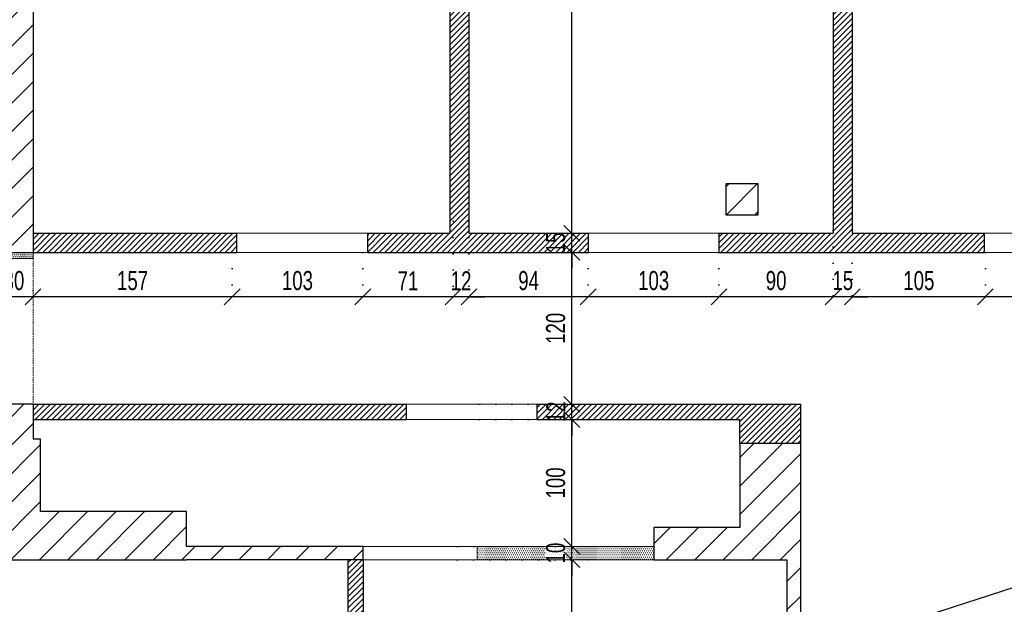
# Model space of a CAD drawing. Header units: millimetres. Extents: x 11149 to 111407, y -107619 to -23630.
# Tile 10 of 245: x 13638 to 14414, y -39033 to -38572. Entities that reach past the tile are written whole.
import ezdxf

# ---------------------------------------------------------------- set-up
doc = ezdxf.new("R2010")
doc.units = ezdxf.units.MM
doc.header["$LTSCALE"] = 2
doc.linetypes.add('DOT', pattern=[6.35, 0, -6.35])
doc.linetypes.add('HIDDEN', pattern=[9.525, 6.35, -3.175])
doc.layers.get('0').update_dxf_attribs({"plot": 0})
doc.layers.get('Defpoints').update_dxf_attribs({"color": 1})
for name, color, linetype in [('3DPLAN_A_KRESKOWANIE 1', 253, 'Continuous'), ('3DPLAN_A_OPIS', 8, 'Continuous'), ('3DPLAN_K_NOŚNA', 7, 'Continuous')]:
    doc.layers.add(name, color=color, linetype=linetype)
for name, color, linetype, lineweight in [('A_WYBURZENIA', 6, 'Continuous', 0), ('A_ściany mur', 2, 'Continuous', 30), ('e-cad_wymiary', 4, 'Continuous', 9), ('WIDOK', 7, 'Continuous', 25)]:
    doc.layers.add(name, color=color, linetype=linetype, lineweight=lineweight)
doc.styles.add('e-cad_1', font='arial.ttf', dxfattribs={"width": 0.7})
doc.dimstyles.new('e-cad_1_100_[cm]', dxfattribs={"dimscale": 10, "dimtxt": 1.5, "dimasz": 1.25, "dimexe": 1.25, "dimexo": 0.625, "dimgap": 0.5, "dimtad": 1, "dimdec": 0, "dimrnd": 1, "dimzin": 1, "dimtxsty": 'e-cad_1', "dimblk": 'OBLIQUE', "dimcen": 2.5, "dimclrd": 256, "dimclre": 252, "dimclrt": 7, "dimadec": 0, "dimazin": 0, "dimtfac": 1, "dimtix": 1, "dimtmove": 2, "dimatfit": 3, "dimldrblk": 'NONE', "dimfxl": 60, "dimfxlon": 1, "dimarcsym": 0})
pattern_1 = [(0, (-2619.8166, -18932.9412), (0.79375, 1.5875), [0, -1.5875])]
pattern_2 = [(45, (-15708.4828, 6015.711), (-2.24506403, 2.24506403), [])]

# ---------------------------------------------------------------- blocks, each defined once
blk = doc.blocks.new('_OBLIQUE')
at = {"color": 0, "linetype": 'ByBlock', "lineweight": -2}
blk.add_line((-0.5, -0.5), (0.5, 0.5), dxfattribs=at)
blk = doc.blocks.new('*D697')
at = {"layer": 'Defpoints', "color": 0}
for p in [(14399.33, -38749.4), (14502.33, -38749.4), (14399.33, -38790.65)]:
    blk.add_point(p, dxfattribs=at)
at = {"layer": 'e-cad_wymiary', "color": 252, "linetype": 'DOT', "lineweight": -2}
for p, q in [((14399.33, -38755.65), (14399.33, -38803.15)), ((14502.33, -38755.65), (14502.33, -38803.15))]:
    blk.add_line(p, q, dxfattribs=at)
at = {"layer": 'e-cad_wymiary', "lineweight": -2}
blk.add_line((14502.33, -38790.65), (14399.33, -38790.65), dxfattribs=at)
at = {"layer": 'e-cad_wymiary', "lineweight": -2, "xscale": 12.5, "yscale": 12.5, "zscale": 12.5, "rotation": 180}
blk.add_blockref('_OBLIQUE', (14399.33, -38790.65), dxfattribs=at)
at = {"layer": 'e-cad_wymiary', "lineweight": -2, "xscale": 12.5, "yscale": 12.5, "zscale": 12.5}
blk.add_blockref('_OBLIQUE', (14502.33, -38790.65), dxfattribs=at)
at = {"layer": 'e-cad_wymiary', "color": 7, "insert": (14450.83, -38777.98), "char_height": 15, "attachment_point": 5, "style": 'e-cad_1'}
blk.add_mtext('103', dxfattribs=at)
blk = doc.blocks.new('_None')
blk = doc.blocks.new('*D698')
at = {"layer": 'Defpoints', "color": 0}
for p in [(14294.47, -38719.47), (14399.33, -38749.4), (14294.47, -38790.65)]:
    blk.add_point(p, dxfattribs=at)
at = {"layer": 'e-cad_wymiary', "color": 252, "linetype": 'DOT', "lineweight": -2}
for p, q in [((14294.47, -38725.72), (14294.47, -38803.15)), ((14399.33, -38755.65), (14399.33, -38803.15))]:
    blk.add_line(p, q, dxfattribs=at)
at = {"layer": 'e-cad_wymiary', "lineweight": -2}
blk.add_line((14399.33, -38790.65), (14294.47, -38790.65), dxfattribs=at)
at = {"layer": 'e-cad_wymiary', "lineweight": -2, "xscale": 12.5, "yscale": 12.5, "zscale": 12.5, "rotation": 180}
blk.add_blockref('_OBLIQUE', (14294.47, -38790.65), dxfattribs=at)
at = {"layer": 'e-cad_wymiary', "lineweight": -2, "xscale": 12.5, "yscale": 12.5, "zscale": 12.5}
blk.add_blockref('_OBLIQUE', (14399.33, -38790.65), dxfattribs=at)
at = {"layer": 'e-cad_wymiary', "color": 7, "insert": (14346.9, -38777.99), "char_height": 15, "attachment_point": 5, "style": 'e-cad_1'}
blk.add_mtext('105', dxfattribs=at)
blk = doc.blocks.new('*D699')
at = {"layer": 'Defpoints', "color": 0, "ltscale": 0.5}
for p in [(14279.47, -38719.47), (14294.47, -38719.47), (14279.47, -38790.65)]:
    blk.add_point(p, dxfattribs=at)
at = {"layer": 'e-cad_wymiary', "color": 252, "linetype": 'DOT', "lineweight": -2}
for p, q in [((14279.47, -38725.72), (14279.47, -38803.15)), ((14294.47, -38725.72), (14294.47, -38803.15))]:
    blk.add_line(p, q, dxfattribs=at)
at = {"layer": 'e-cad_wymiary', "lineweight": -2}
for p, q in [((14279.47, -38790.65), (14266.97, -38790.65)), ((14294.47, -38790.65), (14279.47, -38790.65)), ((14294.47, -38790.65), (14306.97, -38790.65))]:
    blk.add_line(p, q, dxfattribs=at)
at = {"layer": 'e-cad_wymiary', "lineweight": -2, "ltscale": 0.5, "xscale": 12.5, "yscale": 12.5, "zscale": 12.5}
blk.add_blockref('_OBLIQUE', (14279.47, -38790.65), dxfattribs=at)
at = {"layer": 'e-cad_wymiary', "lineweight": -2, "ltscale": 0.5, "xscale": 12.5, "yscale": 12.5, "zscale": 12.5, "rotation": 180}
blk.add_blockref('_OBLIQUE', (14294.47, -38790.65), dxfattribs=at)
at = {"layer": 'e-cad_wymiary', "color": 7, "ltscale": 0.5, "insert": (14286.97, -38777.99), "char_height": 15, "attachment_point": 5, "style": 'e-cad_1'}
blk.add_mtext('15', dxfattribs=at)
blk = doc.blocks.new('*D700')
at = {"layer": 'Defpoints', "color": 0, "ltscale": 0.5}
for p in [(14279.47, -38719.47), (14189.43, -38749.4), (14189.43, -38790.65)]:
    blk.add_point(p, dxfattribs=at)
at = {"layer": 'e-cad_wymiary', "color": 252, "linetype": 'DOT', "lineweight": -2}
for p, q in [((14279.47, -38725.72), (14279.47, -38803.15)), ((14189.43, -38755.65), (14189.43, -38803.15))]:
    blk.add_line(p, q, dxfattribs=at)
at = {"layer": 'e-cad_wymiary', "lineweight": -2}
blk.add_line((14279.47, -38790.65), (14189.43, -38790.65), dxfattribs=at)
at = {"layer": 'e-cad_wymiary', "lineweight": -2, "ltscale": 0.5, "xscale": 12.5, "yscale": 12.5, "zscale": 12.5, "rotation": 180}
blk.add_blockref('_OBLIQUE', (14189.43, -38790.65), dxfattribs=at)
at = {"layer": 'e-cad_wymiary', "lineweight": -2, "ltscale": 0.5, "xscale": 12.5, "yscale": 12.5, "zscale": 12.5}
blk.add_blockref('_OBLIQUE', (14279.47, -38790.65), dxfattribs=at)
at = {"layer": 'e-cad_wymiary', "color": 7, "ltscale": 0.5, "insert": (14234.45, -38777.99), "char_height": 15, "attachment_point": 5, "style": 'e-cad_1'}
blk.add_mtext('90', dxfattribs=at)
blk = doc.blocks.new('*D701')
at = {"layer": 'Defpoints', "color": 0}
for p in [(14086.43, -38749.4), (14189.43, -38749.4), (14086.43, -38790.65)]:
    blk.add_point(p, dxfattribs=at)
at = {"layer": 'e-cad_wymiary', "color": 252, "linetype": 'DOT', "lineweight": -2}
for p, q in [((14086.43, -38755.65), (14086.43, -38803.15)), ((14189.43, -38755.65), (14189.43, -38803.15))]:
    blk.add_line(p, q, dxfattribs=at)
at = {"layer": 'e-cad_wymiary', "lineweight": -2}
blk.add_line((14189.43, -38790.65), (14086.43, -38790.65), dxfattribs=at)
at = {"layer": 'e-cad_wymiary', "lineweight": -2, "xscale": 12.5, "yscale": 12.5, "zscale": 12.5, "rotation": 180}
blk.add_blockref('_OBLIQUE', (14086.43, -38790.65), dxfattribs=at)
at = {"layer": 'e-cad_wymiary', "lineweight": -2, "xscale": 12.5, "yscale": 12.5, "zscale": 12.5}
blk.add_blockref('_OBLIQUE', (14189.43, -38790.65), dxfattribs=at)
at = {"layer": 'e-cad_wymiary', "color": 7, "insert": (14137.93, -38777.98), "char_height": 15, "attachment_point": 5, "style": 'e-cad_1'}
blk.add_mtext('103', dxfattribs=at)
blk = doc.blocks.new('*D702')
at = {"layer": 'Defpoints', "color": 0}
for p in [(13992.47, -38724.85), (14086.43, -38749.4), (13992.47, -38790.65)]:
    blk.add_point(p, dxfattribs=at)
at = {"layer": 'e-cad_wymiary', "color": 252, "linetype": 'DOT', "lineweight": -2}
for p, q in [((13992.47, -38731.1), (13992.47, -38803.15)), ((14086.43, -38755.65), (14086.43, -38803.15))]:
    blk.add_line(p, q, dxfattribs=at)
at = {"layer": 'e-cad_wymiary', "lineweight": -2}
blk.add_line((14086.43, -38790.65), (13992.47, -38790.65), dxfattribs=at)
at = {"layer": 'e-cad_wymiary', "lineweight": -2, "xscale": 12.5, "yscale": 12.5, "zscale": 12.5, "rotation": 180}
blk.add_blockref('_OBLIQUE', (13992.47, -38790.65), dxfattribs=at)
at = {"layer": 'e-cad_wymiary', "lineweight": -2, "xscale": 12.5, "yscale": 12.5, "zscale": 12.5}
blk.add_blockref('_OBLIQUE', (14086.43, -38790.65), dxfattribs=at)
at = {"layer": 'e-cad_wymiary', "color": 7, "insert": (14039.45, -38777.99), "char_height": 15, "attachment_point": 5, "style": 'e-cad_1'}
blk.add_mtext('94', dxfattribs=at)
blk = doc.blocks.new('*D703')
at = {"layer": 'Defpoints', "color": 0}
for p in [(13979.97, -38724.85), (13992.47, -38724.85), (13979.97, -38790.65)]:
    blk.add_point(p, dxfattribs=at)
at = {"layer": 'e-cad_wymiary', "color": 252, "linetype": 'DOT', "lineweight": -2}
for p, q in [((13979.97, -38731.1), (13979.97, -38803.15)), ((13992.47, -38731.1), (13992.47, -38803.15))]:
    blk.add_line(p, q, dxfattribs=at)
at = {"layer": 'e-cad_wymiary', "lineweight": -2}
for p, q in [((13979.97, -38790.65), (13967.47, -38790.65)), ((13992.47, -38790.65), (13979.97, -38790.65)), ((13992.47, -38790.65), (14004.97, -38790.65))]:
    blk.add_line(p, q, dxfattribs=at)
at = {"layer": 'e-cad_wymiary', "lineweight": -2, "xscale": 12.5, "yscale": 12.5, "zscale": 12.5}
blk.add_blockref('_OBLIQUE', (13979.97, -38790.65), dxfattribs=at)
at = {"layer": 'e-cad_wymiary', "lineweight": -2, "xscale": 12.5, "yscale": 12.5, "zscale": 12.5, "rotation": 180}
blk.add_blockref('_OBLIQUE', (13992.47, -38790.65), dxfattribs=at)
at = {"layer": 'e-cad_wymiary', "color": 7, "insert": (13986.22, -38778.11), "char_height": 15, "attachment_point": 5, "style": 'e-cad_1'}
blk.add_mtext('12', dxfattribs=at)
blk = doc.blocks.new('*D704')
at = {"layer": 'Defpoints', "color": 0}
for p in [(13979.97, -38724.85), (13908.82, -38749.4), (13908.82, -38790.65)]:
    blk.add_point(p, dxfattribs=at)
at = {"layer": 'e-cad_wymiary', "color": 252, "linetype": 'DOT', "lineweight": -2}
for p, q in [((13979.97, -38731.1), (13979.97, -38803.15)), ((13908.82, -38755.65), (13908.82, -38803.15))]:
    blk.add_line(p, q, dxfattribs=at)
at = {"layer": 'e-cad_wymiary', "lineweight": -2}
blk.add_line((13979.97, -38790.65), (13908.82, -38790.65), dxfattribs=at)
at = {"layer": 'e-cad_wymiary', "lineweight": -2, "xscale": 12.5, "yscale": 12.5, "zscale": 12.5, "rotation": 180}
blk.add_blockref('_OBLIQUE', (13908.82, -38790.65), dxfattribs=at)
at = {"layer": 'e-cad_wymiary', "lineweight": -2, "xscale": 12.5, "yscale": 12.5, "zscale": 12.5}
blk.add_blockref('_OBLIQUE', (13979.97, -38790.65), dxfattribs=at)
at = {"layer": 'e-cad_wymiary', "color": 7, "insert": (13944.4, -38778.11), "char_height": 15, "attachment_point": 5, "style": 'e-cad_1'}
blk.add_mtext('71', dxfattribs=at)
blk = doc.blocks.new('*D705')
at = {"layer": 'Defpoints', "color": 0}
for p in [(13805.82, -38749.4), (13908.82, -38749.4), (13805.82, -38790.65)]:
    blk.add_point(p, dxfattribs=at)
at = {"layer": 'e-cad_wymiary', "color": 252, "linetype": 'DOT', "lineweight": -2}
for p, q in [((13805.82, -38755.65), (13805.82, -38803.15)), ((13908.82, -38755.65), (13908.82, -38803.15))]:
    blk.add_line(p, q, dxfattribs=at)
at = {"layer": 'e-cad_wymiary', "lineweight": -2}
blk.add_line((13908.82, -38790.65), (13805.82, -38790.65), dxfattribs=at)
at = {"layer": 'e-cad_wymiary', "lineweight": -2, "xscale": 12.5, "yscale": 12.5, "zscale": 12.5, "rotation": 180}
blk.add_blockref('_OBLIQUE', (13805.82, -38790.65), dxfattribs=at)
at = {"layer": 'e-cad_wymiary', "lineweight": -2, "xscale": 12.5, "yscale": 12.5, "zscale": 12.5}
blk.add_blockref('_OBLIQUE', (13908.82, -38790.65), dxfattribs=at)
at = {"layer": 'e-cad_wymiary', "color": 7, "insert": (13857.32, -38777.98), "char_height": 15, "attachment_point": 5, "style": 'e-cad_1'}
blk.add_mtext('103', dxfattribs=at)
blk = doc.blocks.new('*D706')
at = {"layer": 'Defpoints', "color": 0}
for p in [(13805.82, -38749.4), (13648.97, -38779.28), (13648.97, -38790.65)]:
    blk.add_point(p, dxfattribs=at)
at = {"layer": 'e-cad_wymiary', "color": 252, "linetype": 'DOT', "lineweight": -2}
for p, q in [((13805.82, -38755.65), (13805.82, -38803.15)), ((13648.97, -38785.53), (13648.97, -38803.15))]:
    blk.add_line(p, q, dxfattribs=at)
at = {"layer": 'e-cad_wymiary', "lineweight": -2}
blk.add_line((13805.82, -38790.65), (13648.97, -38790.65), dxfattribs=at)
at = {"layer": 'e-cad_wymiary', "lineweight": -2, "xscale": 12.5, "yscale": 12.5, "zscale": 12.5, "rotation": 180}
blk.add_blockref('_OBLIQUE', (13648.97, -38790.65), dxfattribs=at)
at = {"layer": 'e-cad_wymiary', "lineweight": -2, "xscale": 12.5, "yscale": 12.5, "zscale": 12.5}
blk.add_blockref('_OBLIQUE', (13805.82, -38790.65), dxfattribs=at)
at = {"layer": 'e-cad_wymiary', "color": 7, "insert": (13727.4, -38777.99), "char_height": 15, "attachment_point": 5, "style": 'e-cad_1'}
blk.add_mtext('157', dxfattribs=at)
blk = doc.blocks.new('*D707')
at = {"layer": 'Defpoints', "color": 0}
for p in [(13648.97, -38779.28), (13618.97, -38781.5), (13618.97, -38790.65)]:
    blk.add_point(p, dxfattribs=at)
at = {"layer": 'e-cad_wymiary', "color": 252, "linetype": 'DOT', "lineweight": -2}
for p, q in [((13618.97, -38787.75), (13618.97, -38803.15)), ((13648.97, -38785.53), (13648.97, -38803.15))]:
    blk.add_line(p, q, dxfattribs=at)
at = {"layer": 'e-cad_wymiary', "lineweight": -2}
blk.add_line((13648.97, -38790.65), (13618.97, -38790.65), dxfattribs=at)
at = {"layer": 'e-cad_wymiary', "lineweight": -2, "xscale": 12.5, "yscale": 12.5, "zscale": 12.5, "rotation": 180}
blk.add_blockref('_OBLIQUE', (13618.97, -38790.65), dxfattribs=at)
at = {"layer": 'e-cad_wymiary', "lineweight": -2, "xscale": 12.5, "yscale": 12.5, "zscale": 12.5}
blk.add_blockref('_OBLIQUE', (13648.97, -38790.65), dxfattribs=at)
at = {"layer": 'e-cad_wymiary', "color": 7, "insert": (13633.97, -38777.98), "char_height": 15, "attachment_point": 5, "style": 'e-cad_1'}
blk.add_mtext('30', dxfattribs=at)
blk = doc.blocks.new('*D761')
at = {"layer": 'Defpoints', "color": 0}
for p in [(13976.96, -38997.89), (14073.44, -38997.89), (14043.94, -39195.89)]:
    blk.add_point(p, dxfattribs=at)
at = {"layer": 'e-cad_wymiary', "color": 252, "linetype": 'DOT', "lineweight": -2}
for p, q in [((13983.21, -38997.89), (14085.94, -38997.89)), ((14050.19, -39195.89), (14085.94, -39195.89))]:
    blk.add_line(p, q, dxfattribs=at)
at = {"layer": 'e-cad_wymiary', "lineweight": -2}
blk.add_line((14073.44, -39195.89), (14073.44, -38997.89), dxfattribs=at)
at = {"layer": 'e-cad_wymiary', "lineweight": -2, "xscale": 12.5, "yscale": 12.5, "zscale": 12.5}
for p, rotation in [((14073.44, -38997.89), 90), ((14073.44, -39195.89), 270)]:
    blk.add_blockref('_OBLIQUE', p, dxfattribs=dict(at, rotation=rotation))
at = {"layer": 'e-cad_wymiary', "color": 7, "insert": (14060.78, -39096.89), "char_height": 15, "attachment_point": 5, "rotation": 90, "style": 'e-cad_1'}
blk.add_mtext('198', dxfattribs=at)
blk = doc.blocks.new('*D762')
at = {"layer": 'Defpoints', "color": 0}
for p in [(13977.27, -38987.39), (14073.44, -38987.39), (13976.96, -38997.89)]:
    blk.add_point(p, dxfattribs=at)
at = {"layer": 'e-cad_wymiary', "lineweight": -2}
for p, q in [((14073.44, -38987.39), (14073.44, -38974.89)), ((14073.44, -38997.89), (14073.44, -38987.39)), ((14073.44, -38997.89), (14073.44, -39010.39))]:
    blk.add_line(p, q, dxfattribs=at)
at = {"layer": 'e-cad_wymiary', "color": 252, "linetype": 'DOT', "lineweight": -2}
for p, q in [((13983.52, -38987.39), (14085.94, -38987.39)), ((13983.21, -38997.89), (14085.94, -38997.89))]:
    blk.add_line(p, q, dxfattribs=at)
at = {"layer": 'e-cad_wymiary', "lineweight": -2, "xscale": 12.5, "yscale": 12.5, "zscale": 12.5}
for p, rotation in [((14073.44, -38987.39), 270), ((14073.44, -38997.89), 90)]:
    blk.add_blockref('_OBLIQUE', p, dxfattribs=dict(at, rotation=rotation))
at = {"layer": 'e-cad_wymiary', "color": 7, "insert": (14060.78, -38992.64), "char_height": 15, "attachment_point": 5, "rotation": 90, "style": 'e-cad_1'}
blk.add_mtext('10', dxfattribs=at)
blk = doc.blocks.new('*D763')
at = {"layer": 'Defpoints', "color": 0}
for p in [(13994.47, -38887.39), (14073.44, -38887.39), (13977.27, -38987.39)]:
    blk.add_point(p, dxfattribs=at)
at = {"layer": 'e-cad_wymiary', "color": 252, "linetype": 'DOT', "lineweight": -2}
for p, q in [((14000.72, -38887.39), (14085.94, -38887.39)), ((13983.52, -38987.39), (14085.94, -38987.39))]:
    blk.add_line(p, q, dxfattribs=at)
at = {"layer": 'e-cad_wymiary', "lineweight": -2}
blk.add_line((14073.44, -38987.39), (14073.44, -38887.39), dxfattribs=at)
at = {"layer": 'e-cad_wymiary', "lineweight": -2, "xscale": 12.5, "yscale": 12.5, "zscale": 12.5}
for p, rotation in [((14073.44, -38887.39), 90), ((14073.44, -38987.39), 270)]:
    blk.add_blockref('_OBLIQUE', p, dxfattribs=dict(at, rotation=rotation))
at = {"layer": 'e-cad_wymiary', "color": 7, "insert": (14060.78, -38937.39), "char_height": 15, "attachment_point": 5, "rotation": 90, "style": 'e-cad_1'}
blk.add_mtext('100', dxfattribs=at)
blk = doc.blocks.new('*D764')
at = {"layer": 'Defpoints', "color": 0}
for p in [(13994.47, -38875.39), (14073.44, -38875.39), (13994.47, -38887.39)]:
    blk.add_point(p, dxfattribs=at)
at = {"layer": 'e-cad_wymiary', "lineweight": -2}
for p, q in [((14073.44, -38875.39), (14073.44, -38862.89)), ((14073.44, -38887.39), (14073.44, -38875.39)), ((14073.44, -38887.39), (14073.44, -38899.89))]:
    blk.add_line(p, q, dxfattribs=at)
at = {"layer": 'e-cad_wymiary', "color": 252, "linetype": 'DOT', "lineweight": -2}
for p, q in [((14000.72, -38875.39), (14085.94, -38875.39)), ((14000.72, -38887.39), (14085.94, -38887.39))]:
    blk.add_line(p, q, dxfattribs=at)
at = {"layer": 'e-cad_wymiary', "lineweight": -2, "xscale": 12.5, "yscale": 12.5, "zscale": 12.5}
for p, rotation in [((14073.44, -38875.39), 270), ((14073.44, -38887.39), 90)]:
    blk.add_blockref('_OBLIQUE', p, dxfattribs=dict(at, rotation=rotation))
at = {"layer": 'e-cad_wymiary', "color": 7, "insert": (14060.91, -38881.39), "char_height": 15, "attachment_point": 5, "rotation": 90, "style": 'e-cad_1'}
blk.add_mtext('12', dxfattribs=at)
blk = doc.blocks.new('*D765')
at = {"layer": 'Defpoints', "color": 0}
for p in [(14017.53, -38755.65), (14073.44, -38755.65), (13994.47, -38875.39)]:
    blk.add_point(p, dxfattribs=at)
at = {"layer": 'e-cad_wymiary', "color": 252, "linetype": 'DOT', "lineweight": -2}
for p, q in [((14023.78, -38755.65), (14085.94, -38755.65)), ((14000.72, -38875.39), (14085.94, -38875.39))]:
    blk.add_line(p, q, dxfattribs=at)
at = {"layer": 'e-cad_wymiary', "lineweight": -2}
blk.add_line((14073.44, -38875.39), (14073.44, -38755.65), dxfattribs=at)
at = {"layer": 'e-cad_wymiary', "lineweight": -2, "xscale": 12.5, "yscale": 12.5, "zscale": 12.5}
for p, rotation in [((14073.44, -38755.65), 90), ((14073.44, -38875.39), 270)]:
    blk.add_blockref('_OBLIQUE', p, dxfattribs=dict(at, rotation=rotation))
at = {"layer": 'e-cad_wymiary', "color": 7, "insert": (14060.78, -38815.52), "char_height": 15, "attachment_point": 5, "rotation": 90, "style": 'e-cad_1'}
blk.add_mtext('120', dxfattribs=at)
blk = doc.blocks.new('*D766')
at = {"layer": 'Defpoints', "color": 0, "ltscale": 0.5}
for p in [(14017.53, -38740.65), (14073.44, -38740.65), (14017.53, -38755.65)]:
    blk.add_point(p, dxfattribs=at)
at = {"layer": 'e-cad_wymiary', "lineweight": -2}
for p, q in [((14073.44, -38740.65), (14073.44, -38728.15)), ((14073.44, -38755.65), (14073.44, -38740.65)), ((14073.44, -38755.65), (14073.44, -38768.15))]:
    blk.add_line(p, q, dxfattribs=at)
at = {"layer": 'e-cad_wymiary', "color": 252, "linetype": 'DOT', "lineweight": -2}
for p, q in [((14023.78, -38740.65), (14085.94, -38740.65)), ((14023.78, -38755.65), (14085.94, -38755.65))]:
    blk.add_line(p, q, dxfattribs=at)
at = {"layer": 'e-cad_wymiary', "lineweight": -2, "ltscale": 0.5, "xscale": 12.5, "yscale": 12.5, "zscale": 12.5}
for p, rotation in [((14073.44, -38740.65), 270), ((14073.44, -38755.65), 90)]:
    blk.add_blockref('_OBLIQUE', p, dxfattribs=dict(at, rotation=rotation))
at = {"layer": 'e-cad_wymiary', "color": 7, "ltscale": 0.5, "insert": (14060.78, -38748.15), "char_height": 15, "attachment_point": 5, "rotation": 90, "style": 'e-cad_1'}
blk.add_mtext('15', dxfattribs=at)
blk = doc.blocks.new('*D767')
at = {"layer": 'Defpoints', "color": 0, "ltscale": 0.5}
for p in [(14073.44, -38341.39), (14133.96, -38341.39), (14017.53, -38740.65)]:
    blk.add_point(p, dxfattribs=at)
at = {"layer": 'e-cad_wymiary', "color": 252, "linetype": 'DOT', "lineweight": -2}
for p, q in [((14127.71, -38341.39), (14060.94, -38341.39)), ((14023.78, -38740.65), (14085.94, -38740.65))]:
    blk.add_line(p, q, dxfattribs=at)
at = {"layer": 'e-cad_wymiary', "lineweight": -2}
blk.add_line((14073.44, -38740.65), (14073.44, -38341.39), dxfattribs=at)
at = {"layer": 'e-cad_wymiary', "lineweight": -2, "ltscale": 0.5, "xscale": 12.5, "yscale": 12.5, "zscale": 12.5}
for p, rotation in [((14073.44, -38341.39), 90), ((14073.44, -38740.65), 270)]:
    blk.add_blockref('_OBLIQUE', p, dxfattribs=dict(at, rotation=rotation))
at = {"layer": 'e-cad_wymiary', "color": 7, "ltscale": 0.5, "insert": (14060.78, -38541.02), "char_height": 15, "attachment_point": 5, "rotation": 90, "style": 'e-cad_1'}
blk.add_mtext('399', dxfattribs=at)

msp = doc.modelspace()

# ---------------------------------------------------------------- hatches: boundary and pattern name
at = {"layer": '3DPLAN_A_KRESKOWANIE 1'}
h = msp.add_hatch(dxfattribs=at)
h.set_pattern_fill('ANSI31', color=256, scale=5, style=0)
h.set_pattern_definition([(45, (14206.918, -38714.36), (-11.22532, 11.22532), [])])
h.paths.add_polyline_path([(14219.97, -38701.39), (14194.97, -38701.39), (14194.97, -38726.39), (14219.97, -38726.39)])
h.paths.add_polyline_path([(12418.47, -38265.89), (12293.47, -38265.89), (12293.47, -38305.89), (11781.49, -38305.89), (11781.49, -38349.39), (11809.49, -38349.39), (11809.49, -38458.39), (11829.97, -38458.39), (11829.97, -38349.39), (12348.97, -38349.39), (12348.97, -38549.39), (12396.97, -38549.39), (12396.97, -38613.39), (12410.97, -38613.39), (12410.97, -38352.39), (12439.97, -38352.39), (12439.97, -38305.89), (12418.47, -38305.89)])
h.paths.add_polyline_path([(12747.96, -38305.89), (12559.97, -38305.89), (12559.97, -38352.39), (12559.97, -38395.39), (12572.96, -38395.39), (12572.96, -38355.39), (12747.96, -38355.39)])
h.paths.add_polyline_path([(12410.97, -38716.39), (12396.97, -38716.39), (12396.97, -38911.39), (12326.97, -38911.39), (12326.97, -38928.39), (11829.97, -38928.39), (11829.97, -38858.39), (11809.49, -38858.39), (11809.49, -38928.39), (11781.49, -38928.39), (11781.49, -38994.39), (11798.97, -38994.39), (11798.97, -38950.39), (12368.97, -38950.39), (12368.97, -39017.39), (12375.97, -39017.39), (12375.97, -39010.39), (12410.97, -39010.39)])
h.paths.add_polyline_path([(11829.97, -38633.39), (11809.49, -38633.39), (11809.49, -38683.39), (11829.97, -38683.39)])
h.paths.add_polyline_path([(13772.97, -38305.89), (13726.97, -38305.89), (13726.97, -38265.89), (13601.97, -38265.89), (13601.97, -38305.89), (13559.97, -38305.89), (13559.97, -38347.39), (13627.97, -38347.39), (13627.97, -38636.39), (13204.97, -38636.39), (13204.97, -38653.39), (13245.97, -38653.39), (13245.97, -38705.39), (13618.97, -38705.39), (13618.97, -38755.65), (13648.97, -38755.65), (13648.97, -38485.39), (13689.97, -38485.39), (13689.97, -38341.39), (13772.97, -38341.39)])
h.paths.add_polyline_path([(14060.97, -38305.89), (13887.97, -38305.89), (13887.97, -38341.39), (14060.97, -38341.39)])
h.paths.add_polyline_path([(13091.97, -39365.39), (13037.97, -39365.39), (13037.97, -39354.39), (12981.97, -39354.39), (12916.97, -39354.39), (12916.97, -39519.39), (12981.97, -39519.39), (12981.97, -39808.39), (12901.97, -39808.39), (12901.97, -39874.89), (12945.97, -39874.89), (12945.97, -39914.89), (13070.97, -39914.89), (13070.97, -39874.89), (13114.97, -39874.89), (13114.97, -39805.39), (13037.97, -39805.39), (13037.97, -39520.39), (13091.97, -39520.39)])
h.paths.add_polyline_path([(13426.97, -39805.39), (13229.97, -39805.39), (13229.97, -39874.89), (13426.97, -39874.89)])
h.paths.add_polyline_path([(12956.97, -39264.39), (12956.97, -39197.39), (12950.97, -39197.39), (12950.97, -39173.39), (13026.62, -39173.39), (13026.62, -39264.39)])
h.paths.add_polyline_path([(12726.97, -39808.39), (12590.97, -39808.39), (12590.97, -39874.89), (12726.97, -39874.89)])
h.paths.add_polyline_path([(12415.97, -39808.39), (11864.97, -39808.39), (11864.97, -39692.39), (11809.49, -39692.39), (11809.49, -39808.39), (11781.49, -39808.39), (11781.49, -39874.89), (12231.97, -39874.89), (12231.97, -39914.89), (12356.97, -39914.89), (12356.97, -39874.89), (12415.97, -39874.89)])
h.paths.add_polyline_path([(11864.97, -39470.39), (11809.49, -39470.39), (11809.49, -39517.39), (11864.97, -39517.39)])
h.paths.add_polyline_path([(14626.97, -39805.39), (14431.97, -39805.39), (14431.97, -39874.89), (14626.97, -39874.89)])
h.paths.add_polyline_path([(14316.97, -39805.39), (14140.97, -39805.39), (14140.97, -39874.89), (14161.97, -39874.89), (14161.97, -39914.89), (14286.97, -39914.89), (14286.97, -39874.89), (14316.97, -39874.89)])
h.paths.add_polyline_path([(14025.97, -39805.39), (13831.97, -39805.39), (13831.97, -39874.89), (14025.97, -39874.89)])
h.paths.add_polyline_path([(13716.97, -39805.39), (13541.97, -39805.39), (13541.97, -39874.89), (13570.97, -39874.89), (13570.97, -39914.89), (13695.97, -39914.89), (13695.97, -39874.89), (13716.97, -39874.89)])
h.paths.add_polyline_path([(13602.97, -38997.89), (13602.97, -38912.39), (13618.97, -38912.39), (13618.97, -38902.89), (13618.97, -38875.39), (13648.97, -38875.39), (13648.97, -38902.89), (13654.97, -38902.89), (13654.97, -38959.89), (13769.97, -38959.89), (13769.97, -38987.39), (13908.97, -38987.39), (13908.97, -38997.89), (13769.97, -38997.89), (13608.97, -38997.89)])
h.paths.add_polyline_path([(13602.97, -39133.89), (13766.97, -39133.89), (13766.97, -39220.39), (13675.97, -39220.39), (13675.97, -39513.39), (13641.97, -39513.39), (13641.97, -39243.39), (13614.97, -39243.39), (13614.97, -39205.39), (13602.97, -39205.39)])
h.paths.add_polyline_path([(14806.97, -39086.39), (14806.97, -39266.39), (14740.97, -39266.39), (14740.97, -39343.39), (14762.97, -39343.39), (14762.97, -39575.39), (14775.97, -39575.39), (14775.97, -39329.39), (14934.97, -39329.39), (14934.97, -39260.39), (14870.97, -39260.39), (14870.97, -39136.39), (14816.97, -39136.39), (14816.97, -39003.39), (14870.97, -39003.39), (14870.97, -38895.39), (14807.97, -38895.39), (14807.97, -39063.39)])
h.paths.add_polyline_path([(14254.97, -39243.39), (14204.97, -39243.39), (14204.97, -39220.39), (13896.97, -39220.39), (13896.97, -39195.89), (14129.97, -39195.89), (14129.97, -39132.89), (14242.97, -39132.89), (14242.97, -38997.89), (14137.97, -38997.89), (14137.97, -38972.39), (14205.97, -38972.39), (14205.97, -38906.39), (14253.97, -38906.39), (14253.97, -39063.39), (14254.97, -39086.39)])
h.paths.add_polyline_path([(14636.97, -38305.89), (14463.97, -38305.89), (14463.97, -38341.39), (14636.97, -38341.39)])
h.paths.add_polyline_path([(14924.97, -38305.89), (14901.97, -38305.89), (14901.97, -38265.89), (14776.97, -38265.89), (14776.97, -38305.89), (14751.97, -38305.89), (14751.97, -38341.39), (14924.97, -38341.39)])
h.paths.add_polyline_path([(15234.97, -38305.89), (15039.97, -38305.89), (15039.97, -38341.39), (15234.97, -38341.39)])
h.paths.add_polyline_path([(15524.97, -38305.89), (15502.97, -38305.89), (15502.97, -38265.89), (15377.97, -38265.89), (15377.97, -38305.89), (15349.97, -38305.89), (15349.97, -38341.39), (15524.97, -38341.39)])
h.paths.add_polyline_path([(15834.97, -38305.89), (15641.97, -38305.89), (15641.97, -38341.39), (15834.97, -38341.39)])
h.paths.add_polyline_path([(16625.97, -38305.89), (16098.97, -38305.89), (16098.97, -38265.89), (15973.97, -38265.89), (15973.97, -38305.89), (15948.97, -38305.89), (15948.97, -38341.39), (16550.97, -38341.39), (16550.97, -38448.39), (16594.97, -38448.39), (16594.97, -38341.39), (16625.97, -38341.39)])
h.paths.add_polyline_path([(16594.97, -38625.39), (16550.97, -38625.39), (16550.97, -38680.39), (16594.97, -38680.39)])
h.paths.add_polyline_path([(16594.97, -38857.39), (16550.97, -38857.39), (16550.97, -38985.39), (16594.97, -38985.39)])
h.paths.add_polyline_path([(16594.97, -39161.39), (16550.97, -39161.39), (16550.97, -39291.39), (16594.97, -39291.39)])
h.paths.add_polyline_path([(16594.97, -39467.39), (16550.97, -39467.39), (16550.97, -39522.39), (16594.97, -39522.39)])
h.paths.add_polyline_path([(16625.97, -39801.39), (16594.97, -39801.39), (16594.97, -39699.39), (16550.97, -39699.39), (16550.97, -39801.39), (15944.97, -39801.39), (15944.97, -39874.89), (15973.97, -39874.89), (15973.97, -39914.89), (16098.97, -39914.89), (16098.97, -39874.89), (16625.97, -39874.89)])
h.paths.add_polyline_path([(15830.97, -39801.39), (15637.97, -39801.39), (15637.97, -39874.89), (15830.97, -39874.89)])
h.paths.add_polyline_path([(15520.97, -39801.39), (15345.97, -39801.39), (15345.97, -39874.89), (15369.97, -39874.89), (15369.97, -39914.89), (15494.97, -39914.89), (15494.97, -39874.89), (15520.97, -39874.89)])
h.paths.add_polyline_path([(15230.97, -39801.39), (15035.97, -39801.39), (15035.97, -39874.89), (15230.97, -39874.89)])
h.paths.add_polyline_path([(14920.97, -39801.39), (14775.97, -39801.39), (14775.97, -39768.39), (14762.97, -39768.39), (14762.97, -39805.39), (14741.97, -39805.39), (14741.97, -39874.89), (14768.97, -39874.89), (14768.97, -39914.89), (14893.97, -39914.89), (14893.97, -39874.89), (14920.97, -39874.89)])
h.paths.add_polyline_path([(15468.97, -39135.39), (15406.97, -39135.39), (15406.97, -39244.39), (15468.97, -39244.39)])
h.paths.add_polyline_path([(15468.97, -38894.39), (15406.97, -38894.39), (15406.97, -39005.39), (15468.97, -39005.39)])
h.paths.add_polyline_path([(16056.97, -39178.39), (16006.97, -39178.39), (16006.97, -39233.39), (16056.97, -39233.39)])
h.paths.add_polyline_path([(16056.97, -38909.39), (16006.97, -38909.39), (16006.97, -38963.39), (16056.97, -38963.39)])
h.paths.add_polyline_path([(14348.97, -38305.89), (14324.97, -38305.89), (14324.97, -38265.89), (14199.97, -38265.89), (14199.97, -38305.89), (14175.97, -38305.89), (14175.97, -38341.39), (14348.97, -38341.39)])
h.paths.add_polyline_path([(13212, -38246.89), (13198.97, -38246.89), (13198.97, -38347.39), (13444.97, -38347.39), (13444.97, -38305.89), (13212, -38305.89)])
h.paths.add_polyline_path([(12676.73, -39020.39), (12559.97, -39020.39), (12559.97, -38895.39), (12575.97, -38895.39), (12575.97, -39009.39), (12676.73, -39009.39)])
h.paths.add_polyline_path([(12572.96, -38616.89), (12572.96, -38655.39), (12559.97, -38655.39), (12559.97, -38616.89)])
at = {"layer": '3DPLAN_A_OPIS', "lineweight": 0, "transparency": 33554687}
h = msp.add_hatch(dxfattribs=at)
h.set_pattern_fill('ANSI31', color=1)
h.set_pattern_definition(pattern_2)
h.paths.add_polyline_path([(13977.47, -38458.39), (13992.47, -38458.39), (13992.47, -38341.39), (13977.47, -38341.39)])
h.paths.add_polyline_path([(13912.42, -38740.65), (13912.42, -38755.65), (14086.43, -38755.65), (14086.43, -38740.65), (13992.47, -38740.65), (13992.47, -38458.39), (13977.47, -38458.39), (13977.47, -38740.65)])
h = msp.add_hatch(dxfattribs=at)
h.set_pattern_fill('ANSI31', color=1)
h.set_pattern_definition(pattern_2)
h.paths.add_polyline_path([(14279.47, -38458.39), (14279.47, -38740.65), (14189.43, -38740.65), (14189.43, -38755.65), (14398.43, -38755.65), (14398.43, -38740.65), (14294.47, -38740.65), (14294.47, -38458.39)])
h.paths.add_polyline_path([(14281.97, -38458.39), (14294.47, -38458.39), (14294.47, -38341.39), (14281.97, -38341.39)])
h = msp.add_hatch(dxfattribs=at)
h.set_pattern_fill('ANSI31', color=1)
h.set_pattern_definition(pattern_2)
h.paths.add_polyline_path([(13648.97, -38755.65), (13648.97, -38740.65), (13809.42, -38740.65), (13809.42, -38755.65)])
h = msp.add_hatch(dxfattribs=at)
h.set_pattern_fill('ANSI31', color=1)
h.set_pattern_definition(pattern_2)
h.paths.add_polyline_path([(13648.97, -38875.39), (13648.97, -38887.39), (13942.97, -38887.39), (13942.97, -38875.39)])
h = msp.add_hatch(dxfattribs=at)
h.set_pattern_fill('ANSI31', color=1)
h.set_pattern_definition(pattern_2)
h.paths.add_polyline_path([(14045.97, -38887.39), (14205.97, -38887.39), (14205.97, -38906.39), (14253.97, -38906.39), (14253.97, -38875.39), (14045.97, -38875.39)])
h = msp.add_hatch(dxfattribs=at)
h.set_pattern_fill('ANSI31', color=1)
h.set_pattern_definition(pattern_2)
h.paths.add_polyline_path([(13896.97, -39195.89), (13908.97, -39195.89), (13908.97, -38997.89), (13896.97, -38997.89)])
at = {"layer": 'A_WYBURZENIA', "transparency": 33554687}
h = msp.add_hatch(dxfattribs=at)
h.set_pattern_fill('DOTS', color=256)
h.set_pattern_definition(pattern_1)
h.paths.add_polyline_path([(13618.97, -38760.39), (13648.97, -38760.39), (13648.97, -38755.65), (13618.97, -38755.65)])
h = msp.add_hatch(dxfattribs=at)
h.set_pattern_fill('DOTS', color=256)
h.set_pattern_definition(pattern_1)
h.paths.add_polyline_path([(13998.97, -38987.39), (13998.97, -38997.89), (14137.97, -38997.89), (14137.97, -38987.39)])

# ---------------------------------------------------------------- linework, layer by layer
at = {"layer": '3DPLAN_A_OPIS', "color": 1, "lineweight": 30}
for p, q in [((13977.47, -38341.39), (13977.47, -38740.65)), ((13992.47, -38341.39), (13992.47, -38740.65)), ((14279.47, -38341.39), (14279.47, -38740.65)), ((14294.47, -38341.39), (14294.47, -38740.65)), ((13648.97, -38740.65), (13809.42, -38740.65)), ((13809.42, -38740.65), (13809.42, -38755.65)), ((13912.42, -38740.65), (13977.47, -38740.65)), ((13912.42, -38740.65), (13912.42, -38755.65)), ((13992.47, -38740.65), (14086.43, -38740.65)), ((14086.43, -38740.65), (14086.43, -38755.65)), ((14189.43, -38740.65), (14279.47, -38740.65)), ((14189.43, -38740.65), (14189.43, -38755.65)), ((14294.47, -38740.65), (14398.43, -38740.65)), ((14398.43, -38740.65), (14398.43, -38755.65)), ((13648.97, -38755.65), (13809.42, -38755.65)), ((13912.42, -38755.65), (14086.43, -38755.65)), ((14189.43, -38755.65), (14398.43, -38755.65)), ((13648.97, -38875.39), (13942.97, -38875.39)), ((13942.97, -38875.39), (13942.97, -38887.39)), ((14045.97, -38875.39), (14253.97, -38875.39)), ((14045.97, -38875.39), (14045.97, -38887.39)), ((14253.97, -38906.39), (14253.97, -38875.39)), ((13648.97, -38887.39), (13942.97, -38887.39)), ((14045.97, -38887.39), (14205.97, -38887.39)), ((14205.97, -38906.39), (14205.97, -38887.39)), ((13896.97, -38997.89), (13896.97, -39195.89)), ((13908.97, -38997.89), (13908.97, -39195.89))]:
    msp.add_line(p, q, dxfattribs=at)
at = {"layer": '3DPLAN_A_OPIS', "color": 1, "lineweight": 5}
for p, q in [((13809.42, -38740.65), (13912.42, -38740.65)), ((14086.43, -38740.65), (14189.43, -38740.65)), ((14398.43, -38740.65), (14501.43, -38740.65)), ((13809.42, -38755.65), (13912.42, -38755.65)), ((14086.43, -38755.65), (14189.43, -38755.65)), ((14398.43, -38755.65), (14501.43, -38755.65)), ((13942.97, -38875.39), (14045.97, -38875.39)), ((13942.97, -38887.39), (14045.97, -38887.39))]:
    msp.add_line(p, q, dxfattribs=at)
at = {"layer": '3DPLAN_K_NOŚNA'}
for p, q in [((14194.97, -38726.39), (14194.97, -38701.39)), ((14194.97, -38701.39), (14219.97, -38701.39)), ((14219.97, -38701.39), (14219.97, -38726.39)), ((14219.97, -38726.39), (14194.97, -38726.39))]:
    msp.add_line(p, q, dxfattribs=at)
at = {"layer": 'A_WYBURZENIA', "transparency": 33554687}
for p, q in [((13648.97, -38760.39), (13648.97, -38755.65)), ((13648.97, -38760.39), (13618.97, -38760.39)), ((13908.97, -38987.39), (13998.97, -38987.39)), ((14137.97, -38987.39), (13998.97, -38987.39)), ((13998.97, -38997.89), (13998.97, -38987.39)), ((13908.97, -38997.89), (13998.97, -38997.89)), ((14137.97, -38997.89), (13998.97, -38997.89))]:
    msp.add_line(p, q, dxfattribs=at)
at = {"layer": 'A_ściany mur', "ltscale": 0.1}
for p, q in [((13648.97, -38485.39), (13648.97, -38755.65)), ((13618.97, -38755.65), (13648.97, -38755.65)), ((13648.97, -38875.39), (13618.97, -38875.39)), ((13648.97, -38875.39), (13648.97, -38902.89)), ((13654.97, -38902.89), (13648.97, -38902.89)), ((13654.97, -38959.89), (13654.97, -38902.89)), ((14253.97, -38906.39), (14205.97, -38906.39)), ((14205.97, -38906.39), (14205.97, -38972.39)), ((14253.97, -39063.39), (14253.97, -38906.39)), ((13769.97, -38959.89), (13654.97, -38959.89)), ((13769.97, -38987.39), (13769.97, -38959.89)), ((14205.97, -38972.39), (14137.97, -38972.39)), ((14137.97, -38972.39), (14137.97, -38997.89)), ((13908.97, -38987.39), (13769.97, -38987.39)), ((13908.97, -38997.89), (13908.97, -38987.39)), ((13602.97, -38997.89), (13769.97, -38997.89)), ((13908.97, -38997.89), (13769.97, -38997.89)), ((14137.97, -38997.89), (14242.97, -38997.89)), ((14242.97, -38997.89), (14242.97, -39132.89))]:
    msp.add_line(p, q, dxfattribs=at)
at = {"layer": 'A_ściany mur', "color": 4, "linetype": 'HIDDEN', "lineweight": 5, "ltscale": 0.1}
msp.add_line((13648.97, -38760.39), (13648.97, -38875.39), dxfattribs=at)
at = {"layer": 'WIDOK', "color": 6}
msp.add_line((11781.49, -39874.89), (16625.97, -38305.89), dxfattribs=at)

# ---------------------------------------------------------------- dimensions: what is measured, and where the dimension line sits
at = {"layer": 'e-cad_wymiary'}
for base, p1, p2, picture, middle in [((14073.44, -38341.39), (14017.53, -38740.65), (14133.96, -38341.39), '*D767', (14060.78, -38541.02)), ((14073.44, -38740.65), (14017.53, -38755.65), (14017.53, -38740.65), '*D766', (14060.78, -38748.15)), ((14073.44, -38755.65), (13994.47, -38875.39), (14017.53, -38755.65), '*D765', (14060.78, -38815.52)), ((14073.44, -38875.39), (13994.47, -38887.39), (13994.47, -38875.39), '*D764', (14060.91, -38881.39)), ((14073.44, -38887.39), (13977.27, -38987.39), (13994.47, -38887.39), '*D763', (14060.78, -38937.39)), ((14073.44086769, -38987.38925649), (13976.95630324, -38997.88925649), (13977.27274983, -38987.38925649), '*D762', (14060.78227288, -38992.63925649)), ((14073.44, -38997.89), (14043.94, -39195.89), (13976.96, -38997.89), '*D761', (14060.78, -39096.89))]:
    dim = msp.add_linear_dim(base=base, p1=p1, p2=p2, angle=90, dimstyle='e-cad_1_100_[cm]', dxfattribs=at)
    dim.commit()
    dim.dimension.update_dxf_attribs({"geometry": picture, "text_midpoint": middle})
for base, p1, p2, picture, middle in [((13908.82, -38790.65), (13979.97, -38724.85), (13908.82, -38749.4), '*D704', (13944.4, -38778.11)), ((13979.97052092, -38790.64540749), (13992.47052092, -38724.85155619), (13979.97052092, -38724.85155619), '*D703', (13986.22052092, -38778.11471172)), ((13992.47, -38790.65), (14086.43, -38749.4), (13992.47, -38724.85), '*D702', (14039.45, -38777.99)), ((14189.43, -38790.65), (14279.47, -38719.47), (14189.43, -38749.4), '*D700', (14234.45, -38777.99)), ((14279.47, -38790.65), (14294.47, -38719.47), (14279.47, -38719.47), '*D699', (14286.97, -38777.99)), ((14294.47, -38790.65), (14399.33, -38749.4), (14294.47, -38719.47), '*D698', (14346.9, -38777.99)), ((13648.97, -38790.65), (13805.82, -38749.4), (13648.97, -38779.28), '*D706', (13727.4, -38777.99)), ((13805.82, -38790.65), (13908.82, -38749.4), (13805.82, -38749.4), '*D705', (13857.32, -38777.98)), ((14086.43, -38790.65), (14189.43, -38749.4), (14086.43, -38749.4), '*D701', (14137.93, -38777.98)), ((14399.33, -38790.65), (14502.33, -38749.4), (14399.33, -38749.4), '*D697', (14450.83, -38777.98)), ((13618.97, -38790.65), (13648.97, -38779.28), (13618.97, -38781.5), '*D707', (13633.97, -38777.98))]:
    dim = msp.add_linear_dim(base=base, p1=p1, p2=p2, dimstyle='e-cad_1_100_[cm]', dxfattribs=at)
    dim.commit()
    dim.dimension.update_dxf_attribs({"geometry": picture, "text_midpoint": middle})

doc.saveas('drawing.dxf')
